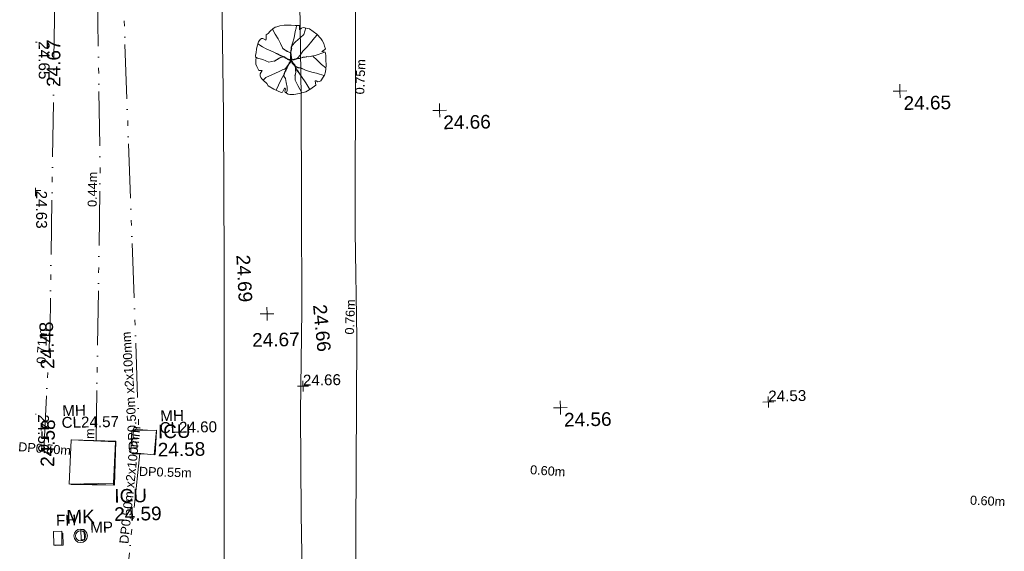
# Model space of a CAD drawing. Header units: millimetres. Extents: x -287732 to 520720, y -88450 to 287754.
# Tile 9 of 256: x -282080 to -254908, y 26269 to 40935. Entities that reach past the tile are written whole.
import ezdxf

# ---------------------------------------------------------------- set-up
doc = ezdxf.new("R2010")
doc.units = ezdxf.units.MM
for name, pattern in [('IMPORT-DASHED _2_', [750, 500, -250]), ('IMPORT-UG_EIR_QLB2 _2_', [2750, 1500, -300, 0, -300, 150, -300, 0, -200]), ('IMPORT-UG_ELEC_LV_QLB2 _2_', [2700, 1500, -300, 0, -250, 150, -300, 0, -200]), ('IMPORT-UG_ELEC_STREET LIGHTING_QLB2 _2_', [2700, 1500, -300, 0, -250, 150, -300, 0, -200])]:
    doc.linetypes.add(name, pattern=pattern)
for name, color, linetype, lineweight, true_color in [('00_TOPO_FOOTPATH', 7, 'Continuous', 9, 0xa50000), ('00_TOPO_FURN_MARKER_POST', 7, 'Continuous', 9, 0x666666), ('00_TOPO_KERB_BOTTOM', 1, 'Continuous', 9, 0xff0000), ('00_TOPO_KERB_TOP', 7, 'Continuous', 9, 0xa500a5), ('00_TOPO_LEVEL_SPOT', 7, 'Continuous', 9, 0x666666), ('00_TOPO_SERV_IC', 5, 'Continuous', 9, 0x0000ff), ('00_UAV_FORM_LINES', 7, 'Continuous', 9, 0x666666), ('12333-PUM-2D-U-0001-C01 - Rev2_REVIT IMPORT_dwg', 7, 'Continuous', 9, 0x767676), ('FIRE_HYDRANT', 5, 'Continuous', 9, 0x0000ff), ('FIRE_HYDRANT_TXT', 5, 'Continuous', 9, 0x0000ff), ('KERB_BOTTOM_LVL', 7, 'Continuous', 9, 0x0000a5), ('KERB_TOP_LVL', 2, 'Continuous', 9, 0xffff00), ('MANHOLES', 7, 'Continuous', 9, 0xa50000), ('MANHOLES_LVL', 7, 'Continuous', 9, 0xa50000), ('MANHOLES_TXT', 7, 'Continuous', 9, 0xa50000), ('PUM-EIRCOMM-NOTES', 6, 'Continuous', 9, 0xff00ff), ('PUM-EIRCOMM-QLB2', 6, 'IMPORT-UG_EIR_QLB2 _2_', 9, 0xff00ff), ('PUM-ELECTRIC-LV-QLB2', 1, 'IMPORT-UG_ELEC_LV_QLB2 _2_', 9, 0xff0000), ('PUM-ELECTRIC-MH', 1, 'Continuous', 9, 0xff0000), ('PUM-ELECTRIC-SL-QLB2', 7, 'IMPORT-UG_ELEC_STREET LIGHTING_QLB2 _2_', 9, 0xff7f7f), ('SAPLING', 120, 'Continuous', 9, 0x00ffbf), ('SPOT_HEIGHTS_LVL', 7, 'Continuous', 9, 0x00a500)]:
    doc.layers.add(name, color=color, linetype=linetype, lineweight=lineweight, true_color=true_color)
for name, color, linetype, lineweight in [('CHANGE_OF_SURFACE', 7, 'IMPORT-DASHED _2_', 9), ('CHANGE_OF_SURFACE_LVL', 7, 'Continuous', 9), ('MARKER_POSTS', 7, 'Continuous', 9), ('MARKER_POSTS_TXT', 7, 'Continuous', 9)]:
    doc.layers.add(name, color=color, linetype=linetype, lineweight=lineweight)
doc.styles.add('Arial_1', font='arial.ttf', dxfattribs={"height": 250})
doc.styles.add('Arial_3', font='arial.ttf', dxfattribs={"height": 300})
doc.styles.add('Swis721 Lt BT_2', font='swissl.ttf', dxfattribs={"height": 375})

# ---------------------------------------------------------------- blocks, each defined once
blk = doc.blocks.new('12333-PUM-2D-U-0001-C01 - Rev2_REVIT IMPORT_dwg_MSL_MarkerPost_SYM-2077183-Site Location Plan Proposed')
at = {"layer": '00_TOPO_FURN_MARKER_POST', "color": 254, "true_color": 0xcccccc}
for radius in [500, 375]:
    blk.add_circle((0, 0), radius, dxfattribs=at)
blk = doc.blocks.new('12333-PUM-2D-U-0001-C01 - Rev2_REVIT IMPORT_dwg_MM-2077200-Site Location Plan Proposed')
at = {"layer": '00_TOPO_LEVEL_SPOT', "color": 254, "true_color": 0xcccccc, "flags": 128}
for points in [[(0, -500), (0, 0), (-500, 0)], [(500, 0), (0, 0), (0, 500)]]:
    blk.add_lwpolyline(points, dxfattribs=at)
blk = doc.blocks.new('12333-PUM-2D-U-0001-C01 - Rev2_REVIT IMPORT_dwg_MGS62954_T2_Galway_ITM_3d_Rev1-2077680-Site Location Plan Proposed')
at = {"layer": '00_TOPO_FOOTPATH', "color": 254, "true_color": 0xcccccc, "flags": 128}
for points in [[(533628081, 725566606), (533628072, 725569706), (533628159, 725573446), (533628107, 725577436), (533628102, 725580049), (533628093, 725582591), (533628165, 725585324), (533628167, 725587495), (533628200, 725590301), (533628284, 725593129), (533628323, 725596046), (533628368, 725599017), (533628374, 725601577)], [(533625972, 725566754), (533626000, 725570509), (533626032, 725574455), (533625915, 725578858), (533625967, 725583181), (533626026, 725586562), (533626096, 725590703), (533626167, 725594471), (533626213, 725598557), (533626234, 725602570), (533626070, 725604271), (533625815, 725606633), (533625284, 725608871), (533624736, 725610820), (533624193, 725612509), (533623842, 725613531), (533623744, 725615231), (533623948, 725617424), (533624058, 725620224), (533622749, 725620502), (533621411, 725620570)]]:
    blk.add_lwpolyline(points, dxfattribs=at)
at = {"layer": '00_TOPO_SERV_IC', "color": 254, "true_color": 0xcccccc}
for p, q in [((533623533, 725589887), (533623495, 725589278)), ((533624219, 725589887), (533623533, 725589887)), ((533624142, 725589202), (533624219, 725589887)), ((533621780, 725588440), (533621856, 725589659)), ((533621856, 725589659), (533623076, 725589583)), ((533623076, 725589583), (533622999, 725588440)), ((533624142, 725589202), (533623495, 725589278)), ((533621780, 725588440), (533622999, 725588440)), ((533621323, 725586763), (533621323, 725587144)), ((533621323, 725587144), (533621552, 725587144)), ((533621552, 725587144), (533621552, 725586763)), ((533621323, 725586763), (533621552, 725586763))]:
    blk.add_line(p, q, dxfattribs=at)
at = {"layer": '00_UAV_FORM_LINES', "color": 254, "true_color": 0xcccccc, "flags": 128}
for points in [[(533629793, 725595263), (533629885, 725600306), (533629929, 725602862), (533629619, 725605695), (533629224, 725607833), (533628418, 725611299), (533628009, 725613477), (533627940, 725613878), (533627857, 725614110), (533627693, 725614447), (533627523, 725614671), (533626855, 725615064)], [(533629793, 725595263), (533629787, 725592338), (533629669, 725587011), (533629581, 725583084), (533629740, 725579537), (533629912, 725578290), (533630090, 725576469), (533630108, 725575769), (533629907, 725570304), (533629828, 725564983), (533629604, 725558874), (533629648, 725552127), (533629640, 725546924), (533629473, 725543124), (533629204, 725538927), (533629004, 725536996), (533628799, 725535424), (533628297, 725533026)]]:
    blk.add_lwpolyline(points, dxfattribs=at)
at = {"xscale": 0.375, "yscale": 0.375, "zscale": 0.375}
for name, p in [('12333-PUM-2D-U-0001-C01 - Rev2_REVIT IMPORT_dwg_MM-2077200-Site Location Plan Proposed', (533644890, 725598880)), ('12333-PUM-2D-U-0001-C01 - Rev2_REVIT IMPORT_dwg_MM-2077200-Site Location Plan Proposed', (533632180, 725598570)), ('12333-PUM-2D-U-0001-C01 - Rev2_REVIT IMPORT_dwg_MM-2077200-Site Location Plan Proposed', (533627320, 725593040)), ('12333-PUM-2D-U-0001-C01 - Rev2_REVIT IMPORT_dwg_MM-2077200-Site Location Plan Proposed', (533635370, 725590310)), ('12333-PUM-2D-U-0001-C01 - Rev2_REVIT IMPORT_dwg_MSL_MarkerPost_SYM-2077183-Site Location Plan Proposed', (533622070, 725587007))]:
    blk.add_blockref(name, p, dxfattribs=at)
at = {"layer": '00_TOPO_FOOTPATH', "color": 251, "true_color": 0x666666, "char_height": 375, "width": 1495.9, "attachment_point": 1, "line_spacing_factor": 1.005062, "style": 'Swis721 Lt BT_2'}
for s, insert, rotation in [('24.69', (533626877, 725594689), 271.9761), ('24.66', (533628967, 725593291), 274.492)]:
    blk.add_mtext(s, dxfattribs=dict(at, insert=insert, rotation=rotation))
at = {"layer": '00_TOPO_FURN_MARKER_POST', "insert": (533621685, 725587725), "char_height": 375, "width": 907.04, "attachment_point": 1, "line_spacing_factor": 1.005062, "style": 'Swis721 Lt BT_2'}
blk.add_mtext('MK', dxfattribs=at)
at = {"layer": '00_TOPO_KERB_BOTTOM', "color": 251, "true_color": 0x666666, "insert": (533621054, 725591619), "char_height": 375, "width": 1495.9, "attachment_point": 1, "rotation": 90.9608, "line_spacing_factor": 1.005062, "style": 'Swis721 Lt BT_2'}
blk.add_mtext('24.48', dxfattribs=at)
at = {"layer": '00_TOPO_KERB_TOP', "color": 251, "true_color": 0x666666, "char_height": 375, "width": 1495.9, "attachment_point": 1, "line_spacing_factor": 1.005062, "style": 'Swis721 Lt BT_2'}
for s, insert, rotation in [('24.67', (533621351, 725599405), 88.8976), ('24.58', (533620998, 725588933), 87.8154)]:
    blk.add_mtext(s, dxfattribs=dict(at, insert=insert, rotation=rotation))
at = {"layer": '00_TOPO_LEVEL_SPOT', "char_height": 375, "width": 1495.9, "attachment_point": 1, "line_spacing_factor": 1.005062, "style": 'Swis721 Lt BT_2'}
for s, insert in [('24.65', (533644985, 725598733)), ('24.66', (533632275, 725598423)), ('24.67', (533626897, 725592513)), ('24.56', (533635465, 725590163))]:
    blk.add_mtext(s, dxfattribs=dict(at, insert=insert))
at = {"layer": '00_TOPO_SERV_IC', "color": 251, "true_color": 0x666666, "char_height": 375, "attachment_point": 1, "line_spacing_factor": 1.005062, "style": 'Swis721 Lt BT_2'}
for s, insert, width in [('ICU', (533624254, 725590034), 1021.01), ('24.58', (533624240, 725589533), 1495.9), ('ICU', (533623019, 725588278), 1021.01), ('24.59', (533623005, 725587777), 1495.9)]:
    blk.add_mtext(s, dxfattribs=dict(at, insert=insert, width=width))
blk = doc.blocks.new('12333-PUM-2D-U-0001-C01 - Rev2_REVIT IMPORT_dwg_SAPLING-2077790-Site Location Plan Proposed')
at = {"layer": 'SAPLING', "color": 254, "true_color": 0xeaeaea, "flags": 128}
blk.add_lwpolyline([(-13646, -15117), (-13589, -15082), (-13537, -15020), (-13459, -14954), (-13399, -14907), (-13354, -14903), (-13268, -14872), (-13146, -14860), (-13035, -14862), (-12955, -14860), (-12848, -14872), (-12725, -14878), (-12729, -14927), (-12727, -14991), (-12671, -14954), (-12626, -14932), (-12453, -14969), (-12249, -15127), (-12140, -15240), (-12105, -15296), (-12062, -15386), (-12044, -15460), (-12019, -15530), (-12050, -15563), (-12120, -15606), (-12033, -15619), (-12017, -15664), (-12013, -15715), (-12011, -15874), (-12011, -15950), (-12008, -15991), (-12021, -16078), (-12023, -16082), (-12029, -16166), (-12060, -16253), (-12097, -16310), (-12165, -16415), (-12202, -16432), (-12247, -16436), (-12295, -16413), (-12317, -16405), (-12303, -16528), (-12439, -16629), (-12585, -16707), (-12694, -16738), (-12762, -16755), (-12918, -16775), (-13029, -16773), (-13070, -16765), (-13120, -16738), (-13154, -16705), (-13157, -16678), (-13138, -16623), (-13159, -16596), (-13171, -16594), (-13187, -16637), (-13227, -16703), (-13259, -16717), (-13459, -16621), (-13617, -16522), (-13656, -16460), (-13743, -16372), (-13794, -16324), (-13819, -16290), (-13833, -16242), (-13829, -16193), (-13805, -16146), (-13772, -16102), (-13864, -16100), (-13901, -16022), (-13924, -15983), (-13949, -15925), (-13949, -15781), (-13940, -15761), (-13943, -15746), (-13949, -15683), (-13934, -15598), (-13920, -15504), (-13903, -15423), (-13860, -15302), (-13815, -15244), (-13782, -15218), (-13774, -15214), (-13745, -15218), (-13671, -15257), (-13659, -15261), (-13648, -15248), (-13652, -15203)], close=True, dxfattribs=at)
for points in [[(-13397, -16650), (-13333, -16510), (-13272, -16392), (-13206, -16271), (-13138, -16143), (-13066, -15987), (-13023, -15913), (-12982, -15847), (-12990, -15720), (-12980, -15608), (-12963, -15477), (-12926, -15355), (-12881, -15209), (-12846, -15041), (-12817, -14946), (-12803, -14874)], [(-13473, -14965), (-13399, -15102), (-13323, -15236), (-13257, -15366), (-13192, -15504), (-13078, -15590), (-12998, -15613), (-12975, -15656), (-12976, -15720), (-12992, -15804), (-13004, -15880), (-13052, -15956), (-13113, -16055), (-13165, -16191), (-13177, -16265), (-13134, -16327), (-13124, -16440), (-13091, -16569), (-13095, -16662), (-13115, -16715), (-13120, -16738)], [(-12550, -14946), (-12609, -15127), (-12712, -15216), (-12840, -15323), (-12947, -15432), (-12957, -15495), (-12973, -15609), (-12963, -15761), (-12947, -15820), (-12895, -15820), (-12786, -15767), (-12718, -15691), (-12646, -15586), (-12523, -15464), (-12434, -15360), (-12317, -15220), (-12239, -15139)], [(-12694, -16738), (-12803, -16528), (-12871, -16378), (-12869, -16255), (-12846, -16164), (-12852, -16043), (-12875, -15962), (-12922, -15907), (-12992, -15837), (-13062, -15804), (-13157, -15736), (-13257, -15695), (-13360, -15643), (-13467, -15586), (-13657, -15501), (-13755, -15446), (-13881, -15362)], [(-12947, -15425), (-12961, -15465), (-12951, -15502), (-12967, -15567), (-12973, -15606), (-12976, -15656), (-12982, -15703), (-12959, -15740), (-12961, -15775), (-12957, -15800), (-12949, -15814)], [(-13945, -15724), (-13901, -15752), (-13757, -15796), (-13591, -15876), (-13424, -15841), (-13280, -15755), (-13192, -15730), (-13080, -15792), (-13025, -15804), (-12936, -15816), (-12864, -15802), (-12755, -15750)], [(-13397, -15625), (-13305, -15670), (-13278, -15685), (-13235, -15707), (-13159, -15730), (-13113, -15761), (-13082, -15788), (-13041, -15798), (-12978, -15806), (-12982, -15820), (-12984, -15845), (-13031, -15816), (-13062, -15802), (-13107, -15777), (-13165, -15740), (-13196, -15724), (-13208, -15732), (-13266, -15750), (-13323, -15773), (-13346, -15798), (-13387, -15818), (-13430, -15845), (-13443, -15845)], [(-13410, -15617), (-13348, -15650), (-13251, -15699), (-13140, -15744), (-13062, -15794)], [(-13200, -15491), (-13146, -15534), (-13089, -15571), (-13021, -15602), (-12982, -15629), (-12976, -15687), (-12980, -15730), (-12973, -15767), (-12982, -15808), (-12965, -15843), (-12934, -15888), (-12904, -15942), (-12875, -15981), (-12838, -16053), (-12813, -16104), (-12772, -16160), (-12708, -16259)], [(-12043, -15621), (-12305, -15707), (-12449, -15734), (-12617, -15755), (-12714, -15773), (-12885, -15798), (-12975, -15818), (-12941, -15907), (-12866, -15991), (-12799, -16030), (-12692, -16055), (-12576, -16110), (-12473, -16148), (-12371, -16176), (-12278, -16199), (-12192, -16226), (-12070, -16269)], [(-12877, -16257), (-12856, -16209), (-12844, -16162), (-12856, -16121), (-12846, -16063), (-12860, -16022), (-12895, -15956), (-12940, -15909), (-12951, -15868), (-12975, -15843), (-12973, -15814), (-12975, -15783), (-12973, -15746)], [(-12961, -15827), (-12891, -15816), (-12807, -15798), (-12735, -15783), (-12650, -15750), (-12583, -15750)], [(-12955, -15820), (-12889, -15816), (-12838, -15802), (-12819, -15792), (-12786, -15785), (-12724, -15779), (-12655, -15763), (-12587, -15750), (-12533, -15738), (-12482, -15740), (-12406, -15724), (-12387, -15722)], [(-12017, -16057), (-12140, -15962), (-12264, -15833), (-12358, -15738), (-12375, -15720)], [(-13753, -16362), (-13683, -16290), (-13576, -16252), (-13424, -16189), (-13132, -16055), (-13048, -15948), (-12982, -15866)], [(-13220, -16092), (-13163, -16073), (-13130, -16059), (-13105, -16018), (-13076, -15989), (-13052, -15952), (-13019, -15909), (-13000, -15886), (-12998, -15851), (-12992, -15825)], [(-13218, -16092), (-13171, -16069), (-13140, -16063), (-13117, -16038), (-13078, -15987), (-13027, -15903), (-12986, -15864)], [(-13169, -16193), (-13150, -16150), (-13124, -16121), (-13107, -16086), (-13082, -16038), (-13060, -15985), (-13025, -15931), (-12992, -15884), (-12980, -15853), (-12973, -15818)], [(-13165, -16182), (-13128, -16108), (-13095, -16043), (-13060, -15966), (-13023, -15903), (-12986, -15866)], [(-12663, -16071), (-12718, -16049), (-12778, -16038), (-12825, -16014), (-12866, -15991), (-12887, -15954), (-12906, -15927), (-12922, -15897), (-12941, -15862), (-12973, -15833)], [(-12467, -16648), (-12576, -16464), (-12694, -16281), (-12813, -16113), (-12885, -15971), (-12961, -15870)], [(-12714, -16047), (-12768, -16036), (-12825, -16024), (-12868, -15983)], [(-12724, -16248), (-12764, -16176), (-12797, -16129), (-12842, -16057), (-12862, -16024)]]:
    blk.add_lwpolyline(points, dxfattribs=at)
blk = doc.blocks.new('12333-PUM-2D-U-0001-C01 - Rev2_REVIT IMPORT_dwg_SPOT-V260-Site Location Plan Proposed')
at = {"layer": 'CHANGE_OF_SURFACE_LVL', "color": 253, "true_color": 0xaaaaaa}
for p, q in [((-1, 0), (500, 0)), ((0, 40), (0, -500))]:
    blk.add_line(p, q, dxfattribs=at)
blk = doc.blocks.new('12333-PUM-2D-U-0001-C01 - Rev2_REVIT IMPORT_dwg_SPOT-2077770-Site Location Plan Proposed')
at = {"layer": 'KERB_BOTTOM_LVL', "color": 9, "true_color": 0xaaaae1}
blk.add_line((480, 0), (500, 0), dxfattribs=at)
blk = doc.blocks.new('12333-PUM-2D-U-0001-C01 - Rev2_REVIT IMPORT_dwg_SPOT-V277-Site Location Plan Proposed')
at = {"layer": 'KERB_TOP_LVL', "color": 51, "true_color": 0xffffaa}
blk.add_line((441, 0), (500, 0), dxfattribs=at)
blk = doc.blocks.new('12333-PUM-2D-U-0001-C01 - Rev2_REVIT IMPORT_dwg_SPOT-V278-Site Location Plan Proposed')
at = {"layer": 'KERB_TOP_LVL', "color": 51, "true_color": 0xffffaa}
blk.add_line((337, 0), (500, 0), dxfattribs=at)
blk = doc.blocks.new('12333-PUM-2D-U-0001-C01 - Rev2_REVIT IMPORT_dwg_SPOT-2077775-Site Location Plan Proposed')
at = {"layer": 'SPOT_HEIGHTS_LVL', "color": 9, "true_color": 0xaae1aa}
for p, q in [((-500, 0), (500, 0)), ((0, 500), (0, -500))]:
    blk.add_line(p, q, dxfattribs=at)
blk = doc.blocks.new('12333-PUM-2D-U-0001-C01 - Rev2_REVIT IMPORT_dwg-1620468-Site Location Plan Proposed')
at = {"layer": 'CHANGE_OF_SURFACE', "color": 253, "true_color": 0xaaaaaa, "flags": 128}
blk.add_lwpolyline([(-20087, -19230), (-20088, -19304), (-20088, -19321)], dxfattribs=at)
at = {"layer": 'FIRE_HYDRANT', "color": 161, "true_color": 0xaaaaff, "flags": 128}
blk.add_lwpolyline([(-19695, -29100), (-19495, -29097), (-19500, -28764), (-19528, -28765)], dxfattribs=at)
at = {"layer": 'MANHOLES', "color": 9, "true_color": 0xe1aaaa, "flags": 128}
for points in [[(-18998, -27415), (-18051, -27462), (-17990, -26253), (-19204, -26192)], [(-17214, -26620), (-17543, -26609), (-17542, -26582)]]:
    blk.add_lwpolyline(points, dxfattribs=at)
at = {"layer": 'MARKER_POSTS', "color": 253, "true_color": 0xaaaaaa, "flags": 128}
blk.add_lwpolyline([(-19002, -28670), (-19000, -28960), (-18909, -28959), (-18912, -28670)], close=True, dxfattribs=at)
at = {"layer": 'PUM-EIRCOMM-QLB2', "color": 211, "true_color": 0xffaaff}
blk.add_line((-17903, 3937), (-17353, -25947), dxfattribs=at)
at = {"layer": 'PUM-EIRCOMM-QLB2', "color": 211, "true_color": 0xffaaff, "flags": 128}
for points in [[(-18223, 5401), (-18240, 196), (-18297, -18879), (-18538, -26231)], [(-17340, -26606), (-18637, -37261), (-18852, -47078), (-19108, -59181), (-19520, -73671), (-20188, -76146), (-21090, -76700)]]:
    blk.add_lwpolyline(points, dxfattribs=at)
at = {"layer": 'PUM-ELECTRIC-MH', "color": 21, "true_color": 0xffaaaa}
for p, q in [((-17512, -25967), (-17510, -25934)), ((-17510, -25934), (-17112, -25967)), ((-17317, -26608), (-17558, -26588))]:
    blk.add_line(p, q, dxfattribs=at)
at = {"layer": 'PUM-ELECTRIC-MH', "color": 21, "true_color": 0xffaaaa, "flags": 128}
for points in [[(-16864, -25994), (-16912, -26641), (-16936, -26639)], [(-18872, -26218), (-18006, -26251), (-18007, -26272)], [(-18028, -26630), (-18078, -27469), (-19256, -27423)]]:
    blk.add_lwpolyline(points, dxfattribs=at)
at = {"layer": 'PUM-ELECTRIC-SL-QLB2', "color": 254, "true_color": 0xffd4d4, "flags": 128}
blk.add_lwpolyline([(-17730, 10052), (-19114, -4650), (-19479, -14568), (-19753, -23123), (-20002, -26703), (-20218, -26731)], dxfattribs=at)
for name, p in [('12333-PUM-2D-U-0001-C01 - Rev2_REVIT IMPORT_dwg_MGS62954_T2_Galway_ITM_3d_Rev1-2077680-Site Location Plan Proposed', (-533641080, -725615854)), ('12333-PUM-2D-U-0001-C01 - Rev2_REVIT IMPORT_dwg_SAPLING-2077790-Site Location Plan Proposed', (0, 0))]:
    blk.add_blockref(name, p)
at = {"xscale": 0.3, "yscale": 0.3, "zscale": 0.3}
for name, p in [('12333-PUM-2D-U-0001-C01 - Rev2_REVIT IMPORT_dwg_SPOT-2077770-Site Location Plan Proposed', (-20160, -15208)), ('12333-PUM-2D-U-0001-C01 - Rev2_REVIT IMPORT_dwg_SPOT-V278-Site Location Plan Proposed', (-20118, -15209)), ('12333-PUM-2D-U-0001-C01 - Rev2_REVIT IMPORT_dwg_SPOT-V260-Site Location Plan Proposed', (-20088, -19304)), ('12333-PUM-2D-U-0001-C01 - Rev2_REVIT IMPORT_dwg_SPOT-2077775-Site Location Plan Proposed', (-12801, -24827)), ('12333-PUM-2D-U-0001-C01 - Rev2_REVIT IMPORT_dwg_SPOT-V277-Site Location Plan Proposed', (-20328, -25467)), ('12333-PUM-2D-U-0001-C01 - Rev2_REVIT IMPORT_dwg_SPOT-2077775-Site Location Plan Proposed', (31, -25489))]:
    blk.add_blockref(name, p, dxfattribs=at)
at = {"layer": 'CHANGE_OF_SURFACE_LVL', "insert": (-19773, -19308), "char_height": 300, "width": 1256.11, "attachment_point": 1, "rotation": 269.2205, "line_spacing_factor": 0.941778, "style": 'Arial_3'}
blk.add_mtext('24.63', dxfattribs=at)
at = {"layer": 'FIRE_HYDRANT_TXT', "insert": (-19682, -28256), "char_height": 300, "width": 664.78, "attachment_point": 1, "line_spacing_factor": 0.941778, "style": 'Arial_3'}
blk.add_mtext('FH', dxfattribs=at)
at = {"layer": 'KERB_TOP_LVL', "char_height": 300, "width": 1256.11, "attachment_point": 1, "rotation": 269.2205, "line_spacing_factor": 0.941778, "style": 'Arial_3'}
for s, insert in [('24.65', (-19630, -15191)), ('24.56', (-19826, -25480))]:
    blk.add_mtext(s, dxfattribs=dict(at, insert=insert))
at = {"layer": 'MANHOLES_LVL', "char_height": 300, "width": 1895.19, "attachment_point": 1, "line_spacing_factor": 0.941778, "style": 'Arial_3'}
for s, insert in [('CL24.57', (-19480, -25561)), ('CL24.60', (-16778, -25751))]:
    blk.add_mtext(s, dxfattribs=dict(at, insert=insert))
at = {"layer": 'MANHOLES_TXT', "char_height": 300, "width": 774.97, "attachment_point": 1, "line_spacing_factor": 0.941778, "style": 'Arial_3'}
for insert in [(-19456, -25235), (-16754, -25425)]:
    blk.add_mtext('MH', dxfattribs=dict(at, insert=insert))
at = {"layer": 'MARKER_POSTS_TXT', "insert": (-18741, -28467), "char_height": 300, "width": 749.26, "attachment_point": 1, "line_spacing_factor": 0.941778, "style": 'Arial_3'}
blk.add_mtext('MP', dxfattribs=at)
at = {"layer": 'PUM-EIRCOMM-NOTES', "char_height": 250, "attachment_point": 2, "line_spacing_factor": 0.941778, "style": 'Arial_1'}
for s, insert, width, rotation in [('0.44m', (-18643, -19292), 1160.03, 88.1193), ('DP0.50m x2x100mm', (-17710, -24872), 3893.28, 92.5265), ('m', (-18835, -26030), 345.87, 88.1193), ('DP0.50m x2x100mm', (-17750, -27452), 3893.28, 83.0642)]:
    blk.add_mtext(s, dxfattribs=dict(at, insert=insert, width=width, rotation=rotation))
at = {"layer": 'PUM-ELECTRIC-LV-QLB2', "char_height": 250, "attachment_point": 2, "line_spacing_factor": 0.941778, "style": 'Arial_1'}
for s, insert, width, rotation in [('0.75m', (-11195, -16312), 1160.03, 86.8985), ('0.76m', (-11596, -22932), 1160.03, 87.0168), ('DP0.50m', (-19950, -26299), 1738.51, 354.6466), ('DP0.55m', (-16636, -27005), 1738.51, 357.1808), ('0.60m', (-6079, -27154), 1160.03, 355.0371), ('0.60m', (6040, -28195), 1160.03, 356.4721)]:
    blk.add_mtext(s, dxfattribs=dict(at, insert=insert, width=width, rotation=rotation))
at = {"layer": 'PUM-ELECTRIC-SL-QLB2', "insert": (-20111, -23591), "char_height": 250, "width": 1160.03, "attachment_point": 2, "rotation": 86.0213, "line_spacing_factor": 0.941778, "style": 'Arial_1'}
blk.add_mtext('0.71m', dxfattribs=at)
at = {"layer": 'SPOT_HEIGHTS_LVL', "char_height": 300, "width": 1256.11, "attachment_point": 1, "line_spacing_factor": 0.941778, "style": 'Arial_3'}
for s, insert in [('24.66', (-12801, -24512)), ('24.53', (31, -25174))]:
    blk.add_mtext(s, dxfattribs=dict(at, insert=insert))

msp = doc.modelspace()

# ---------------------------------------------------------------- block references
at = {"layer": '12333-PUM-2D-U-0001-C01 - Rev2_REVIT IMPORT_dwg', "color": 254, "linetype": 'IMPORT-UG_ELEC_STREET LIGHTING_QLB2 _2_', "true_color": 0xffd4d4, "rotation": 0.9999999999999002}
msp.add_blockref('12333-PUM-2D-U-0001-C01 - Rev2_REVIT IMPORT_dwg-1620468-Site Location Plan Proposed', (-261895, 55870), dxfattribs=at)

doc.saveas('drawing.dxf')
